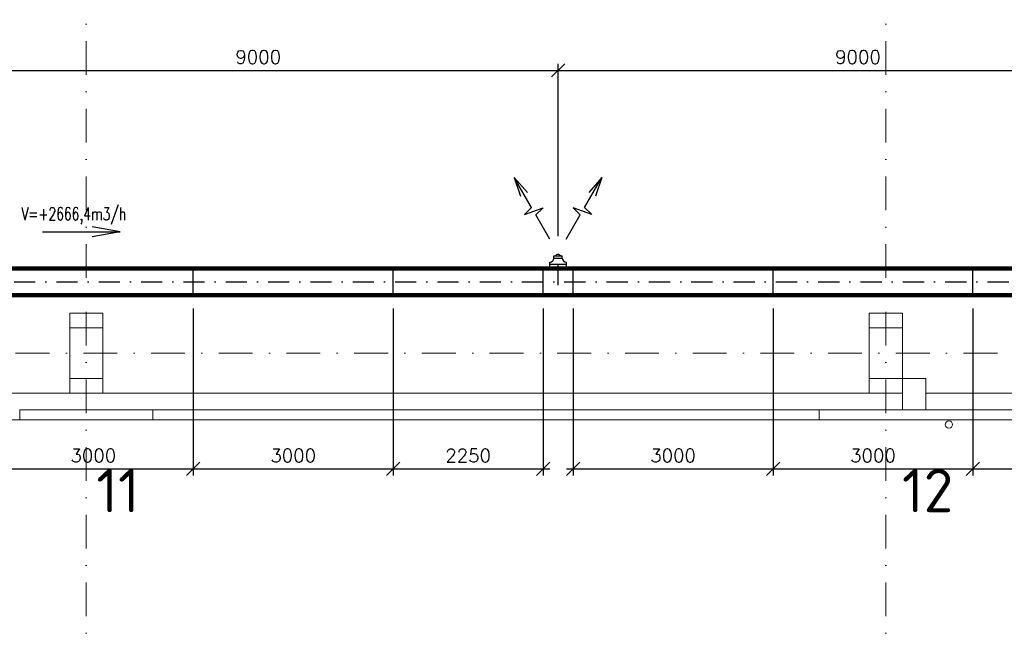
# Model space of a CAD drawing. Header units: millimetres. Extents: x -746391 to 410178, y -169697 to 100555.
# Tile 119 of 179: x 101550 to 116326, y -4191 to 5009. Entities that reach past the tile are written whole.
import ezdxf
from ezdxf.enums import TextEntityAlignment as Align

# ---------------------------------------------------------------- set-up
doc = ezdxf.new("R2010")
doc.units = ezdxf.units.MM
for name, pattern in [('CENTERX2', [101.6, 63.5, -12.7, 12.7, -12.7]), ('DASHDOT', [25.4, 12.7, -6.35, 0, -6.35]), ('ČERCHOVANÁ', [25.4, 12.7, -6.35, 0, -6.35])]:
    doc.linetypes.add(name, pattern=pattern)
doc.layers.get('0').update_dxf_attribs({"color": 9})
doc.layers.get('Defpoints').update_dxf_attribs({"color": 9})
for name, color, linetype, lineweight in [('A99_N_kce-rez-sil', 9, 'Continuous', 18), ('A99_N_osy', 9, 'CENTERX2', 9), ('A99_N_txt-popis-200', 9, 'Continuous', 5), ('A99_S_kce-pohl', 9, 'Continuous', 5), ('A99_S_sloupy', 9, 'Continuous', 5), ('VZT-KOTY', 2, 'Continuous', 25)]:
    doc.layers.add(name, color=color, linetype=linetype, lineweight=lineweight)
for name, color, linetype in [('VZT-KÓTY', 2, 'Continuous'), ('VZT-PŘÍOD-OSY', 1, 'ČERCHOVANÁ'), ('VZT-PŘÍVOD-VÝKON', 2, 'Continuous'), ('VZT-PŘÍVOD-ZAŘÍZENÍ', 3, 'Continuous')]:
    doc.layers.add(name, color=color, linetype=linetype)
doc.styles.add('ad_popis 100', font='isocpeur.ttf', dxfattribs={"height": 200})
doc.styles.add('RomanS', font='romans.shx')
doc.dimstyles.new('VZT100', dxfattribs={"dimscale": 100, "dimtxt": 2, "dimasz": 2, "dimexe": 1, "dimexo": 2, "dimgap": 1, "dimtad": 1, "dimtoh": 1, "dimdec": 0, "dimzin": 0, "dimdsep": 46, "dimtxsty": 'RomanS', "dimblk": 'OBLIQUE', "dimcen": 1, "dimdle": 1, "dimclrd": 256, "dimclre": 256, "dimclrt": 256, "dimadec": 0, "dimazin": 0, "dimtfac": 1, "dimtdec": 0, "dimtmove": 2, "dimatfit": 3, "dimldrblk": 'OBLIQUE', "dimfxl": 1, "dimtolj": 1, "dimtzin": 0, "dimarcsym": 0})

# ---------------------------------------------------------------- blocks, each defined once
blk = doc.blocks.new('_Oblique')
at = {"color": 0, "linetype": 'ByBlock', "lineweight": -2}
blk.add_line((-0.5, -0.5), (0.5, 0.5), dxfattribs=at)
blk = doc.blocks.new('*D1609')
at = {"layer": 'Defpoints', "color": 0, "linetype": 'Continuous', "lineweight": 18, "ltscale": 0.5, "transparency": 16777216}
for p in [(101155, 873.5), (104155, 873.5), (104155, -1737.546794)]:
    blk.add_point(p, dxfattribs=at)
at = {"layer": 'VZT-KÓTY', "linetype": 'Continuous', "lineweight": -2, "ltscale": 0.5, "transparency": 16777216}
for p, q in [((101155, 673.5), (101155, -1837.546794)), ((104155, 673.5), (104155, -1837.546794)), ((101055, -1737.546794), (104255, -1737.546794))]:
    blk.add_line(p, q, dxfattribs=at)
at = {"layer": 'VZT-KÓTY', "linetype": 'Continuous', "lineweight": -2, "ltscale": 0.5, "transparency": 16777216, "xscale": 200, "yscale": 200, "zscale": 200, "rotation": 180}
blk.add_blockref('_Oblique', (101155, -1737.546794), dxfattribs=at)
at = {"layer": 'VZT-KÓTY', "linetype": 'Continuous', "lineweight": -2, "ltscale": 0.5, "transparency": 16777216, "xscale": 200, "yscale": 200, "zscale": 200}
blk.add_blockref('_Oblique', (104155, -1737.546794), dxfattribs=at)
at = {"layer": 'VZT-KÓTY', "linetype": 'Continuous', "lineweight": 18, "ltscale": 0.5, "transparency": 16777216, "insert": (102655, -1537.546794), "char_height": 200, "attachment_point": 5, "style": 'RomanS'}
blk.add_mtext('\\A1;3000', dxfattribs=at)
blk = doc.blocks.new('*D1610')
at = {"layer": 'Defpoints', "color": 0, "linetype": 'Continuous', "lineweight": 18, "ltscale": 0.5, "transparency": 16777216}
for p in [(104155, 873.5), (107155, 873.5), (107155, -1737.546794)]:
    blk.add_point(p, dxfattribs=at)
at = {"layer": 'VZT-KÓTY', "linetype": 'Continuous', "lineweight": -2, "ltscale": 0.5, "transparency": 16777216}
for p, q in [((104155, 673.5), (104155, -1837.546794)), ((107155, 673.5), (107155, -1837.546794)), ((104055, -1737.546794), (107255, -1737.546794))]:
    blk.add_line(p, q, dxfattribs=at)
at = {"layer": 'VZT-KÓTY', "linetype": 'Continuous', "lineweight": -2, "ltscale": 0.5, "transparency": 16777216, "xscale": 200, "yscale": 200, "zscale": 200, "rotation": 180}
blk.add_blockref('_Oblique', (104155, -1737.546794), dxfattribs=at)
at = {"layer": 'VZT-KÓTY', "linetype": 'Continuous', "lineweight": -2, "ltscale": 0.5, "transparency": 16777216, "xscale": 200, "yscale": 200, "zscale": 200}
blk.add_blockref('_Oblique', (107155, -1737.546794), dxfattribs=at)
at = {"layer": 'VZT-KÓTY', "linetype": 'Continuous', "lineweight": 18, "ltscale": 0.5, "transparency": 16777216, "insert": (105655, -1537.546794), "char_height": 200, "attachment_point": 5, "style": 'RomanS'}
blk.add_mtext('\\A1;3000', dxfattribs=at)
blk = doc.blocks.new('*D1611')
at = {"layer": 'Defpoints', "color": 0, "linetype": 'Continuous', "lineweight": 18, "ltscale": 0.5, "transparency": 16777216}
for p in [(107155, 873.5), (109405, 873.5), (109405, -1737.546794)]:
    blk.add_point(p, dxfattribs=at)
at = {"layer": 'VZT-KÓTY', "linetype": 'Continuous', "lineweight": -2, "ltscale": 0.5, "transparency": 16777216}
for p, q in [((107155, 673.5), (107155, -1837.546794)), ((109405, 673.5), (109405, -1837.546794)), ((107055, -1737.546794), (109505, -1737.546794))]:
    blk.add_line(p, q, dxfattribs=at)
at = {"layer": 'VZT-KÓTY', "linetype": 'Continuous', "lineweight": -2, "ltscale": 0.5, "transparency": 16777216, "xscale": 200, "yscale": 200, "zscale": 200, "rotation": 180}
blk.add_blockref('_Oblique', (107155, -1737.546794), dxfattribs=at)
at = {"layer": 'VZT-KÓTY', "linetype": 'Continuous', "lineweight": -2, "ltscale": 0.5, "transparency": 16777216, "xscale": 200, "yscale": 200, "zscale": 200}
blk.add_blockref('_Oblique', (109405, -1737.546794), dxfattribs=at)
at = {"layer": 'VZT-KÓTY', "linetype": 'Continuous', "lineweight": 18, "ltscale": 0.5, "transparency": 16777216, "insert": (108280, -1537.546794), "char_height": 200, "attachment_point": 5, "style": 'RomanS'}
blk.add_mtext('\\A1;2250', dxfattribs=at)
blk = doc.blocks.new('*D1612')
at = {"layer": 'Defpoints', "color": 0, "linetype": 'Continuous', "lineweight": 18, "ltscale": 0.5, "transparency": 16777216}
for p in [(109855, 873.5), (112855, 873.5), (112855, -1737.546794)]:
    blk.add_point(p, dxfattribs=at)
at = {"layer": 'VZT-KÓTY', "linetype": 'Continuous', "lineweight": -2, "ltscale": 0.5, "transparency": 16777216}
for p, q in [((109855, 673.5), (109855, -1837.546794)), ((112855, 673.5), (112855, -1837.546794)), ((109755, -1737.546794), (112955, -1737.546794))]:
    blk.add_line(p, q, dxfattribs=at)
at = {"layer": 'VZT-KÓTY', "linetype": 'Continuous', "lineweight": -2, "ltscale": 0.5, "transparency": 16777216, "xscale": 200, "yscale": 200, "zscale": 200, "rotation": 180}
blk.add_blockref('_Oblique', (109855, -1737.546794), dxfattribs=at)
at = {"layer": 'VZT-KÓTY', "linetype": 'Continuous', "lineweight": -2, "ltscale": 0.5, "transparency": 16777216, "xscale": 200, "yscale": 200, "zscale": 200}
blk.add_blockref('_Oblique', (112855, -1737.546794), dxfattribs=at)
at = {"layer": 'VZT-KÓTY', "linetype": 'Continuous', "lineweight": 18, "ltscale": 0.5, "transparency": 16777216, "insert": (111355, -1537.546794), "char_height": 200, "attachment_point": 5, "style": 'RomanS'}
blk.add_mtext('\\A1;3000', dxfattribs=at)
blk = doc.blocks.new('*D1613')
at = {"layer": 'Defpoints', "color": 0, "linetype": 'Continuous', "lineweight": 18, "ltscale": 0.5, "transparency": 16777216}
for p in [(112855, 873.5), (115855, 873.5), (115855, -1737.546794)]:
    blk.add_point(p, dxfattribs=at)
at = {"layer": 'VZT-KÓTY', "linetype": 'Continuous', "lineweight": -2, "ltscale": 0.5, "transparency": 16777216}
for p, q in [((112855, 673.5), (112855, -1837.546794)), ((115855, 673.5), (115855, -1837.546794)), ((112755, -1737.546794), (115955, -1737.546794))]:
    blk.add_line(p, q, dxfattribs=at)
at = {"layer": 'VZT-KÓTY', "linetype": 'Continuous', "lineweight": -2, "ltscale": 0.5, "transparency": 16777216, "xscale": 200, "yscale": 200, "zscale": 200, "rotation": 180}
blk.add_blockref('_Oblique', (112855, -1737.546794), dxfattribs=at)
at = {"layer": 'VZT-KÓTY', "linetype": 'Continuous', "lineweight": -2, "ltscale": 0.5, "transparency": 16777216, "xscale": 200, "yscale": 200, "zscale": 200}
blk.add_blockref('_Oblique', (115855, -1737.546794), dxfattribs=at)
at = {"layer": 'VZT-KÓTY', "linetype": 'Continuous', "lineweight": 18, "ltscale": 0.5, "transparency": 16777216, "insert": (114355, -1537.546794), "char_height": 200, "attachment_point": 5, "style": 'RomanS'}
blk.add_mtext('\\A1;3000', dxfattribs=at)
blk = doc.blocks.new('*D1614')
at = {"layer": 'Defpoints', "color": 0, "linetype": 'Continuous', "lineweight": 18, "ltscale": 0.5, "transparency": 16777216}
for p in [(115855, 873.5), (118405, 873.5), (118405, -1737.546794)]:
    blk.add_point(p, dxfattribs=at)
at = {"layer": 'VZT-KÓTY', "linetype": 'Continuous', "lineweight": -2, "ltscale": 0.5, "transparency": 16777216}
for p, q in [((115855, 673.5), (115855, -1837.546794)), ((118405, 673.5), (118405, -1837.546794)), ((115755, -1737.546794), (118505, -1737.546794))]:
    blk.add_line(p, q, dxfattribs=at)
at = {"layer": 'VZT-KÓTY', "linetype": 'Continuous', "lineweight": -2, "ltscale": 0.5, "transparency": 16777216, "xscale": 200, "yscale": 200, "zscale": 200, "rotation": 180}
blk.add_blockref('_Oblique', (115855, -1737.546794), dxfattribs=at)
at = {"layer": 'VZT-KÓTY', "linetype": 'Continuous', "lineweight": -2, "ltscale": 0.5, "transparency": 16777216, "xscale": 200, "yscale": 200, "zscale": 200}
blk.add_blockref('_Oblique', (118405, -1737.546794), dxfattribs=at)
at = {"layer": 'VZT-KÓTY', "linetype": 'Continuous', "lineweight": 18, "ltscale": 0.5, "transparency": 16777216, "insert": (117130, -1537.546794), "char_height": 200, "attachment_point": 5, "style": 'RomanS'}
blk.add_mtext('\\A1;2550', dxfattribs=at)
blk = doc.blocks.new('*D1875')
at = {"layer": 'Defpoints', "color": 0, "linetype": 'Continuous', "lineweight": 18, "ltscale": 0.5, "transparency": 16777216}
for p in [(109630, 4248), (100630, 1609), (109630, 1559)]:
    blk.add_point(p, dxfattribs=at)
at = {"layer": 'VZT-KOTY', "linetype": 'Continuous', "lineweight": -2, "ltscale": 0.5, "transparency": 16777216}
for p, q in [((100630, 1809), (100630, 4348)), ((109630, 1759), (109630, 4348)), ((100530, 4248), (109730, 4248))]:
    blk.add_line(p, q, dxfattribs=at)
at = {"layer": 'VZT-KOTY', "linetype": 'Continuous', "lineweight": -2, "ltscale": 0.5, "transparency": 16777216, "xscale": 200, "yscale": 200, "zscale": 200, "rotation": 180}
blk.add_blockref('_Oblique', (100630, 4248), dxfattribs=at)
at = {"layer": 'VZT-KOTY', "linetype": 'Continuous', "lineweight": -2, "ltscale": 0.5, "transparency": 16777216, "xscale": 200, "yscale": 200, "zscale": 200}
blk.add_blockref('_Oblique', (109630, 4248), dxfattribs=at)
at = {"layer": 'VZT-KOTY', "linetype": 'Continuous', "lineweight": 18, "ltscale": 0.5, "transparency": 16777216, "insert": (105130, 4448), "char_height": 200, "attachment_point": 5, "style": 'RomanS'}
blk.add_mtext('\\A1;9000', dxfattribs=at)
blk = doc.blocks.new('*D1876')
at = {"layer": 'Defpoints', "color": 0, "linetype": 'Continuous', "lineweight": 18, "ltscale": 0.5, "transparency": 16777216}
for p in [(118630, 4248), (109630, 1559), (118630, 1559)]:
    blk.add_point(p, dxfattribs=at)
at = {"layer": 'VZT-KOTY', "linetype": 'Continuous', "lineweight": -2, "ltscale": 0.5, "transparency": 16777216}
for p, q in [((109630, 1759), (109630, 4348)), ((118630, 1759), (118630, 4348)), ((109530, 4248), (118730, 4248))]:
    blk.add_line(p, q, dxfattribs=at)
at = {"layer": 'VZT-KOTY', "linetype": 'Continuous', "lineweight": -2, "ltscale": 0.5, "transparency": 16777216, "xscale": 200, "yscale": 200, "zscale": 200, "rotation": 180}
blk.add_blockref('_Oblique', (109630, 4248), dxfattribs=at)
at = {"layer": 'VZT-KOTY', "linetype": 'Continuous', "lineweight": -2, "ltscale": 0.5, "transparency": 16777216, "xscale": 200, "yscale": 200, "zscale": 200}
blk.add_blockref('_Oblique', (118630, 4248), dxfattribs=at)
at = {"layer": 'VZT-KOTY', "linetype": 'Continuous', "lineweight": 18, "ltscale": 0.5, "transparency": 16777216, "insert": (114130, 4448), "char_height": 200, "attachment_point": 5, "style": 'RomanS'}
blk.add_mtext('\\A1;9000', dxfattribs=at)

msp = doc.modelspace()

# ---------------------------------------------------------------- linework, layer by layer
at = {"layer": 'A99_N_kce-rez-sil', "linetype": 'Continuous'}
for p, q in [((101550, -850), (101550, -1000)), ((103550, -850), (103550, -1000)), ((113550, -850), (113550, -1000)), ((113550, -850), (113550, -1000))]:
    msp.add_line(p, q, dxfattribs=at)
for points in [[(101550, -850), (103550, -850)], [(113550, -850), (103550, -850)], [(113550, -850), (138875.5, -850)], [(101550, -1000), (91550, -1000)], [(101550, -1000), (103550, -1000)], [(113550, -1000), (103550, -1000)], [(113550, -1000), (138875, -1000)]]:
    msp.add_lwpolyline(points, dxfattribs=at)
at = {"layer": 'A99_N_kce-rez-sil', "linetype": 'Continuous', "lineweight": 15}
msp.add_circle((115495, -1070), 55, dxfattribs=at)
at = {"layer": 'A99_N_osy', "linetype": 'DASHDOT', "ltscale": 40}
for p, q in [((102550, 100200), (102550, -5010)), ((114550, 100200), (114550, -5085)), ((187349.6, 0), (-3600, 0))]:
    msp.add_line(p, q, dxfattribs=at)
at = {"layer": 'A99_S_kce-pohl'}
for p, q in [((90800, -600), (114300, -600)), ((115150, -600), (138630, -600))]:
    msp.add_line(p, q, dxfattribs=at)
at = {"layer": 'A99_S_sloupy', "linetype": 'Continuous', "ltscale": 2}
for points in [[(102800, -600), (102300, -600), (102300, 600), (102800, 600)], [(114800, -600), (114300, -600), (114300, 600), (114800, 600)]]:
    msp.add_lwpolyline(points, close=True, dxfattribs=at)
at = {"layer": 'A99_S_sloupy', "linetype": 'Continuous', "lineweight": 20, "ltscale": 2}
for points in [[(102800, 600), (102300, 600), (102300, 380), (102800, 380)], [(114800, 600), (114300, 600), (114300, 380), (114800, 380)], [(102800, -600), (102300, -600), (102300, -380), (102800, -380)], [(114800, -600), (114300, -600), (114300, -380), (114800, -380)], [(114800, -380), (115150, -380), (115150, -850), (114800, -850)]]:
    msp.add_lwpolyline(points, close=True, dxfattribs=at)
at = {"layer": 'VZT-PŘÍOD-OSY', "ltscale": 25}
for p, q in [((109630, 1023.5), (109630, 1559.3)), ((89399.9, 1073.5), (136855, 1073.5))]:
    msp.add_line(p, q, dxfattribs=at)
at = {"layer": 'VZT-PŘÍVOD-VÝKON'}
for p, q in [((109231.7, 2189.7), (108971.7, 2640.1)), ((108971.7, 2640.1), (109168.6, 2416)), ((108971.8, 2640.5), (109067.4, 2357.9)), ((110028.3, 2189.7), (110288.3, 2640.1)), ((110288.3, 2640.1), (110091.4, 2416)), ((110288.2, 2640.5), (110192.6, 2357.9)), ((109231.7, 2189.7), (109124.6, 2082.6)), ((109124.6, 2082.6), (109403.7, 2184.2)), ((109296.7, 2077.2), (109403.7, 2184.2)), ((109507.9, 1711.2), (109296.7, 2077.2)), ((109752.1, 1711.2), (109963.3, 2077.2)), ((110135.4, 2082.6), (109856.3, 2184.2)), ((109963.3, 2077.2), (109856.3, 2184.2)), ((110028.3, 2189.7), (110135.4, 2082.6)), ((101892.5, 1822.6), (103057.7, 1822.6)), ((103057.7, 1822.6), (102635.6, 1899.4)), ((103057.7, 1822.6), (102635.6, 1745.8))]:
    msp.add_line(p, q, dxfattribs=at)
at = {"layer": 'VZT-PŘÍVOD-ZAŘÍZENÍ'}
for p, q in [((109505, 1273.5), (109505, 1367.3)), ((109505, 1336), (109755, 1336)), ((109567.5, 1429.8), (109567.5, 1461)), ((109567.5, 1461), (109692.5, 1461)), ((109567.5, 1429.8), (109692.5, 1429.8)), ((109692.5, 1429.8), (109692.5, 1461)), ((109755, 1273.5), (109755, 1367.3)), ((104155, 873.5), (104155, 1273.5)), ((107155, 873.5), (107155, 1273.5)), ((109405, 873.5), (109405, 1273.5)), ((109855, 873.5), (109855, 1273.5)), ((112855, 873.5), (112855, 1273.5)), ((115855, 873.5), (115855, 1273.5))]:
    msp.add_line(p, q, dxfattribs=at)
at = {"layer": 'VZT-PŘÍVOD-ZAŘÍZENÍ', "lineweight": 90}
for p, q in [((101155, 1273.5), (118855, 1273.5)), ((101155, 873.5), (118855, 873.5))]:
    msp.add_line(p, q, dxfattribs=at)
at = {"layer": 'VZT-PŘÍVOD-ZAŘÍZENÍ'}
for centre, radius, start, end in [((109630, 1429.8), 51.6, 37.27683, 142.72317), ((109505, 1429.8), 62.5, 270, 0), ((109755, 1429.8), 62.5, 180, 270)]:
    msp.add_arc(centre, radius, start, end, dxfattribs=at)

# ---------------------------------------------------------------- texts
at = {"layer": 'A99_N_txt-popis-200', "lineweight": 0, "char_height": 650, "attachment_point": 1, "style": 'ad_popis 100'}
for s, insert in [('11', (102700, -1737.5)), ('12', (114790, -1737.5))]:
    msp.add_mtext_dynamic_manual_height_columns(s, width=832.5, gutter_width=1000, heights=[0], dxfattribs=dict(at, insert=insert))
at = {"layer": 'VZT-PŘÍVOD-VÝKON', "style": 'RomanS', "width": 0.7}
msp.add_text('V=+2666,4m3/h', height=193.375, dxfattribs=at).set_placement((102362.2, 1938.7), align=Align.BOTTOM_CENTER)

# ---------------------------------------------------------------- dimensions: what is measured, and where the dimension line sits
at = {"layer": 'VZT-KOTY', "linetype": 'Continuous', "lineweight": 18, "ltscale": 0.5}
for base, p1, p2, picture, middle in [((109630, 4247.6), (100630, 1609.3), (109630, 1559.3), '*D1875', (105130, 4447.6)), ((118630, 4247.6), (109630, 1559.3), (118630, 1559.3), '*D1876', (114130, 4447.6))]:
    dim = msp.add_linear_dim(base=base, p1=p1, p2=p2, dimstyle='VZT100', dxfattribs=at)
    dim.commit()
    dim.dimension.update_dxf_attribs({"geometry": picture, "text_midpoint": middle})
at = {"layer": 'VZT-KÓTY', "linetype": 'Continuous', "lineweight": 18, "ltscale": 0.5}
for base, p1, p2, picture, middle in [((104155, -1737.5), (101155, 873.5), (104155, 873.5), '*D1609', (102655, -1537.5)), ((107155, -1737.5), (104155, 873.5), (107155, 873.5), '*D1610', (105655, -1537.5)), ((109405, -1737.5), (107155, 873.5), (109405, 873.5), '*D1611', (108280, -1537.5)), ((112855, -1737.5), (109855, 873.5), (112855, 873.5), '*D1612', (111355, -1537.5)), ((115855, -1737.5), (112855, 873.5), (115855, 873.5), '*D1613', (114355, -1537.5)), ((118405, -1737.5), (115855, 873.5), (118405, 873.5), '*D1614', (117130, -1537.5))]:
    dim = msp.add_linear_dim(base=base, p1=p1, p2=p2, dimstyle='VZT100', dxfattribs=at)
    dim.commit()
    dim.dimension.update_dxf_attribs({"geometry": picture, "text_midpoint": middle})

doc.saveas('drawing.dxf')
